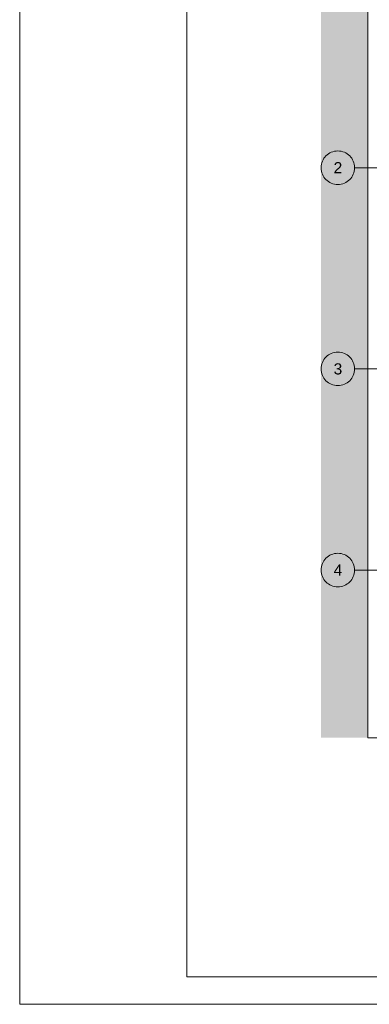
# Paper-space layout 'A-22 ROZBIÓRKI - PIĘTRO 4' of a CAD drawing. Header units: millimetres. Extents: x 0 to 540, y 0 to 297.
# Tile 1 of 6: x 0 to 63, y 0 to 176. Entities that reach past the tile are written whole.
import ezdxf
from ezdxf.xclip import XClip

# ---------------------------------------------------------------- set-up
doc = ezdxf.new("R2010")
doc.units = ezdxf.units.MM
doc.header["$MEASUREMENT"] = 0
doc.header["$XCLIPFRAME"] = 0
doc.linetypes.add('DASHDOTX2', pattern=[1000, 500, -250, 0, -250])
doc.linetypes.add('PRZERYWANA_DU_A', pattern=[550, 350.0000000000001, -199.9999999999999])
doc.layers.add('0_Nr_pióra__2', color=8, linetype='Continuous', lineweight=13)
for name, color, linetype, lineweight, true_color in [('A_Arkusz_Nr_pióra__255', 7, 'Continuous', 15, 0x242424), ('A_osie_Nr_pióra__16', 7, 'Continuous', 5, 0x0f0f0f), ('A_osie_Nr_pióra__76', 7, 'Continuous', 5, 0x2d2d2d)]:
    doc.layers.add(name, color=color, linetype=linetype, lineweight=lineweight, true_color=true_color)
doc.layers.add('A_podrys', color=7, linetype='Continuous')
doc.styles.add('STYL_AUTOMATYCZNY_1', font='arial.ttf')

# ---------------------------------------------------------------- blocks, each defined once
blk = doc.blocks.new('Rysunek_1_1', base_point=(-1564.839765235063, -331.3726056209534))
at = {"linetype": 'Continuous', "lineweight": 0, "true_color": 0x484848}
blk.add_hatch(color=251, dxfattribs=at).paths.add_polyline_path([(53.90159548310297, 47.70222748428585), (62.28635921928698, 47.70222748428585), (62.28635921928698, 256.5122280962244), (53.90159548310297, 256.5122280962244)])
at = {"layer": '0_Nr_pióra__2', "color": 8, "linetype": 'PRZERYWANA_DU_A', "lineweight": 13, "flags": 128}
for points in [[(62.28635849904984, 256.5122284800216), (62.28635849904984, 47.70222848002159)], [(62.28635849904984, 47.70222848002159), (177.2863584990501, 47.70222848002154)]]:
    blk.add_lwpolyline(points, dxfattribs=at)
at = {"layer": 'A_osie_Nr_pióra__16', "color": 250, "linetype": 'DASHDOTX2', "lineweight": 5, "true_color": 0x0f0f0f}
for p, q in [((80.15267790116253, 149.7022284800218), (59.90159560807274, 149.7022270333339)), ((80.15267790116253, 113.7022284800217), (59.90159560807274, 113.7022268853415)), ((80.15267790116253, 77.70222848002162), (59.90159560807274, 77.70222673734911))]:
    blk.add_line(p, q, dxfattribs=at)
at = {"layer": 'A_osie_Nr_pióra__76', "color": 250, "linetype": 'Continuous', "lineweight": 5, "true_color": 0x2d2d2d}
for centre in [(56.90159744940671, 149.7022284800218), (56.90159744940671, 113.7022284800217), (56.90159744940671, 77.70222848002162)]:
    blk.add_circle(centre, 3, dxfattribs=at)
at = {"layer": 'A_osie_Nr_pióra__76', "color": 250, "linetype": 'Continuous', "lineweight": 5, "true_color": 0x2d2d2d, "char_height": 2, "attachment_point": 1, "style": 'STYL_AUTOMATYCZNY_1'}
for s, insert in [('\\A1;{\\pql;\\pt0;\\fArial|b0|i0|c238|p0;\\W1.000000;2}', (56.13887244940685, 150.7022285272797)), ('\\A1;{\\pql;\\pt0;\\fArial|b0|i0|c238|p0;\\W1.000000;3}', (56.13887244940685, 114.7022285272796)), ('\\A1;{\\pql;\\pt0;\\fArial|b0|i0|c238|p0;\\W1.000000;4}', (56.13887244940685, 78.7022285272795))]:
    blk.add_mtext(s, dxfattribs=dict(at, insert=insert))

psp = doc.layouts.new('A-22 ROZBIÓRKI - PIĘTRO 4')

# ---------------------------------------------------------------- linework, layer by layer
at = {"layer": 'A_Arkusz_Nr_pióra__255', "color": 250, "linetype": 'Continuous', "lineweight": 15, "true_color": 0x242424}
for p in [(29.90003742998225, 292.1), (535.1000000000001, 4.900001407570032)]:
    psp.add_line(p, (29.8998034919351, 4.900326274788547), dxfattribs=at)
at = {"layer": 'A_Arkusz_Nr_pióra__255', "color": 250, "linetype": 'Continuous', "lineweight": 15, "true_color": 0x242424, "flags": 128}
psp.add_lwpolyline([(-1.040834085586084e-14, 297), (540, 297), (540, 1.109329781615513e-14), (-1.040834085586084e-14, 1.109329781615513e-14)], close=True, dxfattribs=at)

# ---------------------------------------------------------------- block references
at = {"layer": 'A_podrys', "color": 37, "linetype": 'Continuous', "lineweight": 5, "true_color": 0x656532}
ref = psp.add_blockref('Rysunek_1_1', (-1564.839765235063, -331.3726056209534), dxfattribs=at)
XClip(ref).set_block_clipping_path([(53.90159744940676, 47.70222848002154), (304.3515687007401, 256.5122284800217)])

doc.saveas('drawing.dxf')
